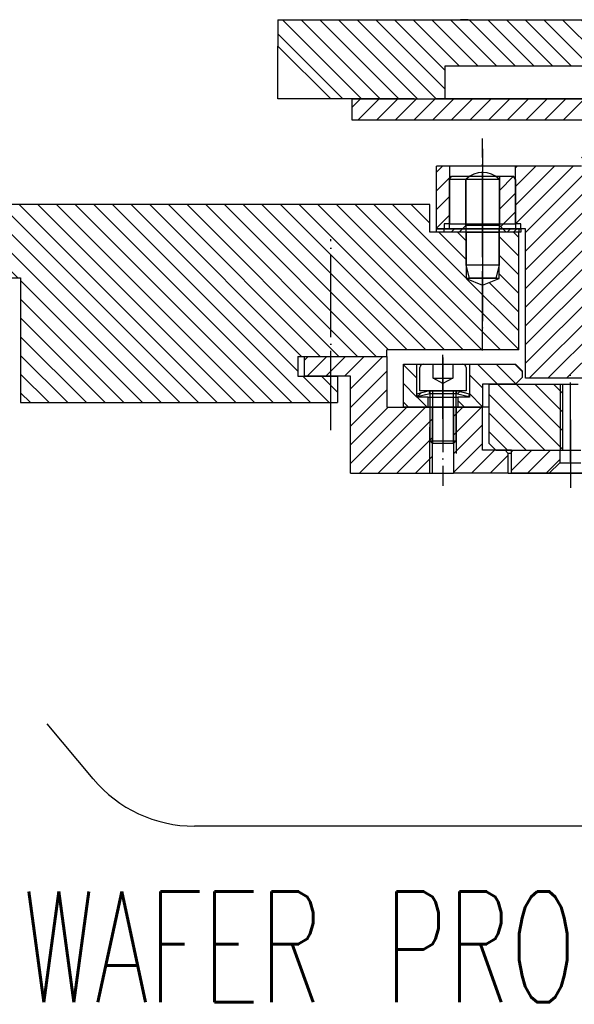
# Model space of a CAD drawing. Extents: x -1765 to 4890, y -3481 to 1222.
# Tile 76 of 98: x 4085 to 4169, y -2591 to -2442. Entities that reach past the tile are written whole.
import ezdxf

# ---------------------------------------------------------------- set-up
doc = ezdxf.new("R2010")
doc.units = 0
doc.linetypes.add('DASHED', pattern=[15, 7, -8])
doc.linetypes.add('DOT_CENTER', pattern=[14, 12, -1, 0, -1])
doc.layers.add('1', color=7, linetype='CONTINUOUS')
doc.styles.add('CONVERTER_1', font='txt.shx', dxfattribs={"width": 0.63})
pattern_1 = [(45, (0, 0), (-1.4142136, 1.4142136), [])]
pattern_2 = [(135, (0, 0), (-1.4142136, -1.4142136), [])]

# ---------------------------------------------------------------- blocks, each defined once
blk = doc.blocks.new('TEXT__469', base_point=(3686.93, -2611.06))
at = {"layer": '1', "color": 1, "linetype": 'CONTINUOUS'}
for p, q in [((4096, -2556.75), (4089.03, -2548.43)), ((4275, -2563.91), (4111.34, -2563.91))]:
    blk.add_line(p, q, dxfattribs=at)
blk.add_arc((4111.34, -2543.91), 20, -140.0612, -90, dxfattribs=at)
at = {"layer": '1', "color": 1, "style": 'CONVERTER_1', "width": 0.63}
blk.add_text('WAFER PROBER INTERFACE WITH POGO TOWER', height=16.8, dxfattribs=at).set_placement((4085.35, -2590.59))
blk = doc.blocks.new('SPRING_WASHER__473', base_point=(4145, -2499.55))
at = {"layer": '1', "linetype": 'CONTINUOUS'}
h = blk.add_hatch(dxfattribs=at)
h.set_pattern_fill('USER', color=3, scale=2, angle=45, pattern_type=0)
h.set_pattern_definition(pattern_1)
h.paths.add_polyline_path([(4146.9, -2497.98), (4147, -2498.36), (4145.1, -2498.84), (4145, -2498.45)])
h = blk.add_hatch(dxfattribs=at)
h.set_pattern_fill('USER', color=3, scale=2, angle=45, pattern_type=0)
h.set_pattern_definition(pattern_1)
h.paths.add_polyline_path([(4153, -2498.45), (4152.9, -2498.84), (4151, -2498.36), (4151.1, -2497.98)])
at = {"layer": '1', "color": 3, "linetype": 'CONTINUOUS'}
for p, q in [((4146.9, -2497.98), (4145, -2498.45)), ((4147, -2498.36), (4146.9, -2497.98)), ((4146.9, -2497.98), (4149, -2497.98)), ((4149, -2497.98), (4151.1, -2497.98)), ((4151.1, -2497.98), (4151, -2498.36)), ((4153, -2498.45), (4151.1, -2497.98)), ((4145, -2498.45), (4145.1, -2498.84)), ((4145.1, -2498.84), (4147, -2498.36)), ((4147, -2498.36), (4149, -2498.36)), ((4149, -2498.36), (4151, -2498.36)), ((4151, -2498.36), (4152.9, -2498.84)), ((4152.9, -2498.84), (4153, -2498.45))]:
    blk.add_line(p, q, dxfattribs=at)
at = {"layer": '1', "color": 3, "linetype": 'DOT_CENTER'}
blk.add_line((4149, -2497.14), (4149, -2499.55), dxfattribs=at)
blk = doc.blocks.new('SCREW_M4__474', base_point=(4145.5, -2510.45))
at = {"layer": '1', "color": 1, "linetype": 'DOT_CENTER'}
for p, q in [((4149, -2492.94), (4149, -2495.25)), ((4149, -2495.25), (4149, -2506.45))]:
    blk.add_line(p, q, dxfattribs=at)
at = {"layer": '1', "color": 7, "linetype": 'CONTINUOUS'}
for p, q in [((4145.5, -2497.95), (4145.5, -2494.45)), ((4146, -2493.95), (4147.5, -2493.95)), ((4147.5, -2493.95), (4150.5, -2493.95)), ((4150.5, -2493.95), (4152, -2493.95)), ((4152.5, -2494.45), (4152.5, -2497.95)), ((4147, -2497.95), (4145.5, -2497.95)), ((4147, -2497.95), (4147, -2500.45)), ((4147.4, -2497.95), (4147, -2497.95)), ((4150.6, -2497.95), (4147.4, -2497.95)), ((4151, -2497.95), (4150.6, -2497.95)), ((4151, -2500.45), (4151, -2497.95)), ((4152.5, -2497.95), (4151, -2497.95)), ((4147, -2500.45), (4147, -2505.55)), ((4151, -2505.55), (4151, -2500.45)), ((4147.4, -2505.95), (4147, -2505.55)), ((4147, -2505.55), (4151, -2505.55)), ((4151, -2505.55), (4150.6, -2505.95)), ((4150.6, -2505.95), (4147.4, -2505.95))]:
    blk.add_line(p, q, dxfattribs=at)
at = {"layer": '1', "color": 1, "linetype": 'DASHED'}
for p, q in [((4147.5, -2496.05), (4147.5, -2493.95)), ((4150.5, -2493.95), (4150.5, -2496.05)), ((4149, -2496.85), (4147.5, -2496.05)), ((4147.5, -2496.05), (4150.5, -2496.05)), ((4150.5, -2496.05), (4149, -2496.85)), ((4147.4, -2497.95), (4147.4, -2500.45)), ((4150.6, -2500.45), (4150.6, -2497.95)), ((4147.4, -2500.45), (4147.4, -2505.95)), ((4150.6, -2505.95), (4150.6, -2500.45))]:
    blk.add_line(p, q, dxfattribs=at)
at = {"layer": '1', "color": 7, "linetype": 'CONTINUOUS'}
for centre, start, end in [((4146, -2494.45), 90, 180), ((4152, -2494.45), 0, 90)]:
    blk.add_arc(centre, 0.5, start, end, dxfattribs=at)
blk = doc.blocks.new('CLAMP_PC__475', base_point=(4143, -2502.2))
at = {"layer": '1', "linetype": 'CONTINUOUS'}
h = blk.add_hatch(dxfattribs=at)
h.set_pattern_fill('USER', color=1, scale=2, angle=135, pattern_type=0)
h.set_pattern_definition(pattern_2)
h.paths.add_polyline_path([(4145, -2493.95), (4145, -2498.95), (4146.75, -2498.95), (4146.75, -2500.45), (4143, -2500.45), (4143, -2493.95)])
h = blk.add_hatch(dxfattribs=at)
h.set_pattern_fill('USER', color=1, scale=2, angle=135, pattern_type=0)
h.set_pattern_definition(pattern_2)
h.paths.add_polyline_path([(4160, -2493.95), (4161, -2494.95), (4161, -2495.95), (4160, -2496.95), (4155, -2496.95), (4155, -2500.45), (4151.25, -2500.45), (4151.25, -2498.95), (4153, -2498.95), (4153, -2493.95)])
at = {"layer": '1', "color": 1, "linetype": 'DOT_CENTER'}
blk.add_line((4149, -2502.2), (4149, -2492.53), dxfattribs=at)
at = {"layer": '1', "color": 1, "linetype": 'CONTINUOUS'}
for p, q in [((4143, -2500.45), (4143, -2493.95)), ((4143, -2493.95), (4145, -2493.95)), ((4145, -2493.95), (4145, -2498.95)), ((4145, -2493.95), (4153, -2493.95)), ((4153, -2493.95), (4153, -2498.95)), ((4153, -2493.95), (4160, -2493.95)), ((4161, -2494.95), (4160, -2493.95)), ((4161, -2494.95), (4161, -2495.95)), ((4160, -2496.95), (4161, -2495.95)), ((4160, -2496.95), (4155, -2496.95)), ((4155, -2496.95), (4155, -2500.45)), ((4146.75, -2498.95), (4145, -2498.95)), ((4146.75, -2500.45), (4146.75, -2498.95)), ((4146.75, -2498.95), (4151.25, -2498.95)), ((4153, -2498.95), (4151.25, -2498.95)), ((4151.25, -2498.95), (4151.25, -2500.45)), ((4146.75, -2500.45), (4143, -2500.45)), ((4151.25, -2500.45), (4146.75, -2500.45)), ((4155, -2500.45), (4151.25, -2500.45))]:
    blk.add_line(p, q, dxfattribs=at)
at = {"layer": '1'}
for name, p in [('SCREW_M4__474', (4145.5, -2510.45)), ('SPRING_WASHER__473', (4145, -2499.55))]:
    blk.add_blockref(name, p, dxfattribs=at)
blk = doc.blocks.new('PCC_S__476', base_point=(4128, -2511.75))
at = {"layer": '1', "linetype": 'CONTINUOUS'}
h = blk.add_hatch(dxfattribs=at)
h.set_pattern_fill('USER', color=3, scale=2, angle=45, pattern_type=0)
h.set_pattern_definition(pattern_1)
h.paths.add_polyline_path([(4147.4, -2500.45), (4140.5, -2500.45), (4140.5, -2492.75), (4128, -2492.75), (4128, -2495.75), (4135, -2495.75), (4135, -2510.45), (4147.4, -2510.45)])
h = blk.add_hatch(dxfattribs=at)
h.set_pattern_fill('USER', color=3, scale=2, angle=45, pattern_type=0)
h.set_pattern_definition(pattern_1)
h.paths.add_polyline_path([(4155, -2500.45), (4155, -2506.95), (4158.4, -2506.95), (4158.9, -2507.45), (4158.9, -2510.45), (4150.6, -2510.45), (4150.6, -2500.45)])
at = {"layer": '1', "color": 3, "linetype": 'DOT_CENTER'}
for p, q in [((4132, -2503.92), (4132, -2480.61)), ((4149, -2495.25), (4149, -2512.34))]:
    blk.add_line(p, q, dxfattribs=at)
at = {"layer": '1', "color": 3, "linetype": 'CONTINUOUS'}
for p, q in [((4128, -2495.75), (4128, -2492.75)), ((4128, -2492.75), (4140.5, -2492.75)), ((4140.5, -2492.75), (4140.5, -2500.45)), ((4135, -2495.75), (4128, -2495.75)), ((4135, -2510.45), (4135, -2495.75)), ((4140.5, -2500.45), (4147.4, -2500.45)), ((4147.4, -2500.45), (4150.6, -2500.45)), ((4147.4, -2510.45), (4147.4, -2500.45)), ((4150.6, -2500.45), (4155, -2500.45)), ((4150.6, -2500.45), (4150.6, -2510.45)), ((4155, -2506.95), (4155, -2500.45)), ((4156, -2500.45), (4155, -2500.45)), ((4158.4, -2506.95), (4155, -2506.95)), ((4158.4, -2506.95), (4158.9, -2507.45)), ((4159.4, -2506.95), (4158.4, -2506.95)), ((4159.4, -2507.45), (4158.9, -2507.45)), ((4158.9, -2510.45), (4158.9, -2507.45)), ((4135, -2510.45), (4147.4, -2510.45)), ((4147.4, -2510.45), (4150.6, -2510.45)), ((4158.9, -2510.45), (4150.6, -2510.45)), ((4158.9, -2510.45), (4401.1, -2510.45))]:
    blk.add_line(p, q, dxfattribs=at)
at = {"layer": '1', "color": 3, "linetype": 'DASHED'}
for p, q in [((4147, -2510.45), (4147, -2500.45)), ((4151, -2500.45), (4151, -2510.45))]:
    blk.add_line(p, q, dxfattribs=at)
at = {"layer": '1'}
blk.add_blockref('CLAMP_PC__475', (4143, -2502.2), dxfattribs=at)
blk = doc.blocks.new('PIN_IR__477', base_point=(4152.5, -2484.29))
at = {"layer": '1', "color": 6, "linetype": 'DOT_CENTER'}
blk.add_line((4155, -2461.3), (4155, -2489.29), dxfattribs=at)
at = {"layer": '1', "color": 6, "linetype": 'CONTINUOUS'}
for p, q in [((4152.5, -2465.92), (4157.5, -2465.92)), ((4152.5, -2478.92), (4152.5, -2465.92)), ((4157.5, -2465.92), (4157.5, -2478.92)), ((4153, -2480.92), (4152.5, -2478.92)), ((4157.5, -2478.92), (4152.5, -2478.92)), ((4157.5, -2478.92), (4157, -2480.92)), ((4157, -2480.92), (4153, -2480.92))]:
    blk.add_line(p, q, dxfattribs=at)
blk.add_arc((4155, -2468.54), 3.63, 46.3972, 133.6028, dxfattribs=at)
blk = doc.blocks.new('INSERT_RING_TSK__478', base_point=(4128, -2518.75))
at = {"layer": '1', "linetype": 'CONTINUOUS'}
h = blk.add_hatch(dxfattribs=at)
h.set_pattern_fill('USER', scale=2, angle=135, pattern_type=0)
h.set_pattern_definition(pattern_2)
h.paths.add_polyline_path([(4147, -2469.75), (4147, -2473.95), (4152.5, -2473.95), (4152.5, -2480.95), (4155, -2481.95), (4157.5, -2480.95), (4157.5, -2473.95), (4160.5, -2473.95), (4160.5, -2491.75), (4140.5, -2491.75), (4140.5, -2492.75), (4127, -2492.75), (4127, -2495.75), (4133, -2495.75), (4133, -2499.75), (4085, -2499.75), (4085, -2480.85), (4070, -2480.85), (4070, -2469.75)])
at = {"layer": '1', "color": 7, "linetype": 'CONTINUOUS'}
for p, q in [((4147, -2469.75), (4070, -2469.75)), ((4147, -2473.95), (4147, -2469.75)), ((4152.5, -2473.95), (4147, -2473.95)), ((4152.5, -2473.95), (4157.5, -2473.95)), ((4152.5, -2473.95), (4152.5, -2480.95)), ((4157.5, -2480.95), (4157.5, -2473.95)), ((4160.5, -2473.95), (4157.5, -2473.95)), ((4160.5, -2491.75), (4160.5, -2473.95)), ((4070, -2480.85), (4085, -2480.85)), ((4085, -2480.85), (4085, -2499.75)), ((4157.5, -2480.95), (4152.5, -2480.95)), ((4152.5, -2480.95), (4155, -2481.95)), ((4155, -2481.95), (4157.5, -2480.95)), ((4140.5, -2492.75), (4140.5, -2491.75)), ((4160.5, -2491.75), (4140.5, -2491.75)), ((4127, -2492.75), (4140.5, -2492.75)), ((4127, -2492.75), (4127, -2495.75)), ((4127, -2495.75), (4133, -2495.75)), ((4133, -2495.75), (4133, -2499.75)), ((4085, -2499.75), (4133, -2499.75))]:
    blk.add_line(p, q, dxfattribs=at)
at = {"layer": '1', "color": 7, "linetype": 'DOT_CENTER'}
for p, q in [((4155, -2491.84), (4155, -2473.23)), ((4132, -2489.38), (4132, -2474.99))]:
    blk.add_line(p, q, dxfattribs=at)
at = {"layer": '1'}
blk.add_blockref('PIN_IR__477', (4152.5, -2484.29), dxfattribs=at)
blk = doc.blocks.new('TSK_APM90__507', base_point=(4020, -2520.16))
at = {"layer": '1'}
for name, p in [('INSERT_RING_TSK__478', (4128, -2518.75)), ('PCC_S__476', (4128, -2511.75))]:
    blk.add_blockref(name, p, dxfattribs=at)
blk = doc.blocks.new('DUTBD__510', base_point=(4339.04, -3293.92))
at = {"layer": '1', "linetype": 'CONTINUOUS'}
h = blk.add_hatch(dxfattribs=at)
h.set_pattern_fill('USER', color=3, scale=2, angle=45, pattern_type=0)
h.set_pattern_definition(pattern_1)
h.paths.add_polyline_path([(4225, -2453.75), (4225, -2456.95), (4135.22, -2456.95), (4135.22, -2453.75)])
at = {"layer": '1', "color": 3, "linetype": 'CONTINUOUS'}
for p, q in [((4135.22, -2456.95), (4135.22, -2453.75)), ((4135.22, -2453.75), (4225, -2453.75)), ((4225, -2456.95), (4135.22, -2456.95))]:
    blk.add_line(p, q, dxfattribs=at)
blk = doc.blocks.new('SV_DUT_BO_STIFFENER__511', base_point=(4483.82, -3290.72))
at = {"layer": '1', "linetype": 'CONTINUOUS'}
h = blk.add_hatch(dxfattribs=at)
h.set_pattern_fill('USER', color=1, scale=2, angle=135, pattern_type=0)
h.set_pattern_definition(pattern_2)
h.paths.add_polyline_path([(4124, -2445.75), (4124, -2441.75), (4137.63, -2441.75), (4152.82, -2441.75), (4151.63, -2441.75), (4209.91, -2441.75), (4225, -2441.75), (4225, -2453.75), (4224, -2453.75), (4224, -2452.25), (4183.32, -2452.25), (4183.32, -2453.75), (4175.92, -2453.75), (4175.92, -2448.75), (4149.32, -2448.75), (4149.32, -2453.75), (4148.03, -2453.75), (4144.63, -2453.75), (4132, -2453.75)])
at = {"layer": '1', "color": 1, "linetype": 'CONTINUOUS'}
for p, q in [((4124, -2441.75), (4124, -2445.75)), ((4124, -2441.75), (4137.63, -2441.75)), ((4137.63, -2441.75), (4152.82, -2441.75)), ((4151.63, -2441.75), (4209.91, -2441.75)), ((4152.82, -2441.75), (4151.63, -2441.75)), ((4132, -2453.75), (4124, -2445.75)), ((4124, -2453.75), (4124, -2445.75)), ((4149.32, -2448.75), (4175.92, -2448.75)), ((4149.32, -2453.75), (4149.32, -2448.75)), ((4132, -2453.75), (4124, -2453.75)), ((4144.63, -2453.75), (4132, -2453.75)), ((4144.63, -2453.75), (4148.03, -2453.75)), ((4149.32, -2453.75), (4148.03, -2453.75)), ((4175.92, -2453.75), (4149.32, -2453.75))]:
    blk.add_line(p, q, dxfattribs=at)
at = {"layer": '1'}
blk.add_blockref('DUTBD__510', (4339.04, -3293.92), dxfattribs=at)
blk = doc.blocks.new('ISOLATOR_SCR__513', base_point=(4358.82, -3308.42))
at = {"layer": '1', "linetype": 'CONTINUOUS'}
h = blk.add_hatch(dxfattribs=at)
h.set_pattern_fill('USER', color=1, scale=2, angle=45, pattern_type=0)
h.set_pattern_definition([(45, (80.3578, 438.57), (-1.4142136, 1.4142136), [])])
h.paths.add_polyline_path([(4160, -2465.97), (4160, -2473.45), (4160.8, -2473.45), (4160.8, -2473.95), (4158.55, -2473.95), (4157.55, -2472.95), (4157.55, -2465.45), (4159.7, -2465.45)])
at = {"layer": '1', "color": 1, "linetype": 'DOT_CENTER'}
for p, q in [((4155, -2464.35), (4155, -2465.95)), ((4155, -2465.45), (4155, -2465.97)), ((4155, -2465.97), (4155, -2472.95)), ((4155, -2472.95), (4155, -2473.95)), ((4155, -2474.45), (4155, -2477.42))]:
    blk.add_line(p, q, dxfattribs=at)
at = {"layer": '1', "color": 1, "linetype": 'CONTINUOUS'}
for p, q in [((4150, -2465.97), (4150.3, -2465.45)), ((4150, -2473.45), (4150, -2465.97)), ((4155, -2465.97), (4150, -2465.97)), ((4150.3, -2465.45), (4152.45, -2465.45)), ((4152.45, -2465.45), (4155, -2465.45)), ((4155, -2465.45), (4157.55, -2465.45)), ((4155, -2465.97), (4155, -2465.45)), ((4155, -2472.95), (4155, -2465.97)), ((4157.55, -2465.45), (4159.7, -2465.45)), ((4157.55, -2465.45), (4157.55, -2472.95)), ((4160, -2465.97), (4159.7, -2465.45)), ((4160, -2465.97), (4160, -2473.45)), ((4149.2, -2473.45), (4150, -2473.45)), ((4149.2, -2473.95), (4149.2, -2473.45)), ((4151.45, -2473.95), (4149.2, -2473.95)), ((4155, -2473.45), (4150, -2473.45)), ((4155, -2473.95), (4151.45, -2473.95)), ((4155, -2473.95), (4155, -2472.95)), ((4157.55, -2472.95), (4155, -2472.95)), ((4158.55, -2473.95), (4155, -2473.95)), ((4158.55, -2473.95), (4157.55, -2472.95)), ((4160.8, -2473.95), (4158.55, -2473.95)), ((4160, -2473.45), (4160.8, -2473.45)), ((4160.8, -2473.45), (4160.8, -2473.95))]:
    blk.add_line(p, q, dxfattribs=at)
at = {"layer": '1', "color": 1, "linetype": 'DASHED'}
for p, q in [((4152.45, -2472.95), (4152.45, -2465.45)), ((4152.45, -2472.95), (4151.45, -2473.95)), ((4155, -2472.95), (4152.45, -2472.95))]:
    blk.add_line(p, q, dxfattribs=at)
blk = doc.blocks.new('ISO_PLATE_POGOTOWER__516', base_point=(4143, -2481.02))
at = {"layer": '1', "linetype": 'CONTINUOUS'}
h = blk.add_hatch(dxfattribs=at)
h.set_pattern_fill('USER', color=3, scale=2, angle=45, pattern_type=0)
h.set_pattern_definition(pattern_1)
h.paths.add_polyline_path([(4152.5, -2473.45), (4148, -2473.45), (4148, -2473.95), (4152.5, -2473.95)])
h = blk.add_hatch(dxfattribs=at)
h.set_pattern_fill('USER', color=3, scale=2, angle=45, pattern_type=0)
h.set_pattern_definition(pattern_1)
h.paths.add_polyline_path([(4160.5, -2473.45), (4157.5, -2473.45), (4157.5, -2473.95), (4160.5, -2473.95)])
at = {"layer": '1', "color": 3, "linetype": 'DOT_CENTER'}
blk.add_line((4155, -2470.23), (4155, -2477.98), dxfattribs=at)
at = {"layer": '1', "color": 3, "linetype": 'CONTINUOUS'}
for p, q in [((4148, -2473.95), (4148, -2473.45)), ((4148, -2473.45), (4152.5, -2473.45)), ((4152.5, -2473.95), (4148, -2473.95)), ((4152.5, -2473.45), (4157.5, -2473.45)), ((4152.5, -2473.95), (4152.5, -2473.45)), ((4157.5, -2473.95), (4152.5, -2473.95)), ((4157.5, -2473.45), (4160.5, -2473.45)), ((4157.5, -2473.95), (4157.5, -2473.45)), ((4160.5, -2473.95), (4157.5, -2473.95)), ((4160.5, -2473.45), (4160.5, -2473.95))]:
    blk.add_line(p, q, dxfattribs=at)
blk = doc.blocks.new('SV_POGOTOWER__543', base_point=(4583.82, -3337.48))
at = {"layer": '1', "linetype": 'CONTINUOUS'}
h = blk.add_hatch(dxfattribs=at)
h.set_pattern_fill('USER', color=4, scale=2, angle=45, pattern_type=0)
h.set_pattern_definition(pattern_1)
h.paths.add_polyline_path([(4180.24, -2459.95), (4170, -2459.95), (4170, -2463.95), (4160, -2463.95), (4160, -2472.65), (4160.8, -2472.65), (4160.8, -2473.45), (4161.5, -2473.45), (4161.5, -2496.05), (4171.6, -2496.05), (4171.6, -2503.95), (4173.6, -2503.95), (4173.6, -2499.95), (4173.6, -2497.95), (4174.4, -2497.45), (4175.2, -2497.95), (4175.2, -2499.95), (4175.2, -2503.95), (4180.24, -2503.95), (4180.24, -2496.75), (4180.94, -2496.25), (4181.64, -2496.75), (4181.64, -2503.95), (4185.32, -2503.95), (4185.32, -2496.75), (4186.02, -2496.25), (4186.72, -2496.75), (4186.72, -2503.95), (4190.4, -2503.95), (4190.4, -2496.75), (4191.1, -2496.25), (4191.8, -2496.75), (4191.8, -2503.95), (4196.38, -2503.95), (4196.38, -2496.75), (4197.08, -2496.25), (4197.78, -2496.75), (4197.78, -2503.95), (4198.28, -2503.95), (4198.28, -2459.95), (4197.78, -2459.95), (4197.78, -2466.75), (4197.08, -2467.25), (4196.38, -2466.75), (4196.38, -2459.95), (4191.8, -2459.95), (4191.8, -2466.75), (4191.1, -2467.25), (4190.4, -2466.75), (4190.4, -2459.95), (4186.72, -2459.95), (4186.72, -2466.75), (4186.02, -2467.25), (4185.32, -2466.75), (4185.32, -2459.95), (4181.64, -2459.95), (4181.64, -2466.75), (4180.94, -2467.25), (4180.24, -2466.75)])
h = blk.add_hatch(dxfattribs=at)
h.set_pattern_fill('USER', color=4, scale=2, angle=45, pattern_type=0)
h.set_pattern_definition(pattern_1)
h.paths.add_polyline_path([(4150, -2463.95), (4148, -2463.95), (4148, -2473.45), (4149.2, -2473.45), (4149.2, -2472.65), (4150, -2472.65)])
at = {"layer": '1', "color": 4, "linetype": 'DOT_CENTER'}
blk.add_line((4155, -2476.71), (4155, -2459.75), dxfattribs=at)
at = {"layer": '1', "color": 4, "linetype": 'CONTINUOUS'}
for p, q in [((4150, -2463.95), (4148, -2463.95)), ((4148, -2473.45), (4148, -2463.95)), ((4150, -2463.95), (4150, -2472.65)), ((4157.5, -2463.95), (4150, -2463.95)), ((4160, -2463.95), (4157.5, -2463.95)), ((4160, -2472.65), (4160, -2463.95)), ((4170, -2463.95), (4160, -2463.95)), ((4149.2, -2472.65), (4149.2, -2473.45)), ((4150, -2472.65), (4149.2, -2472.65)), ((4150, -2472.65), (4160, -2472.65)), ((4160.8, -2472.65), (4160, -2472.65)), ((4160.8, -2473.45), (4160.8, -2472.65)), ((4149.2, -2473.45), (4148, -2473.45)), ((4158.5, -2473.45), (4149.2, -2473.45)), ((4160.8, -2473.45), (4158.5, -2473.45)), ((4161.5, -2473.45), (4160.8, -2473.45)), ((4161.5, -2496.05), (4161.5, -2473.45)), ((4171.6, -2496.05), (4161.5, -2496.05))]:
    blk.add_line(p, q, dxfattribs=at)
at = {"layer": '1'}
for name, p in [('ISO_PLATE_POGOTOWER__516', (4143, -2481.02)), ('ISOLATOR_SCR__513', (4358.82, -3308.42))]:
    blk.add_blockref(name, p, dxfattribs=at)
blk = doc.blocks.new('PC_STIFF_S__545', base_point=(4692.14, -3662.95))
at = {"layer": '1', "linetype": 'CONTINUOUS'}
h = blk.add_hatch(dxfattribs=at)
h.set_pattern_fill('USER', color=5, scale=2, angle=135, pattern_type=0)
h.set_pattern_definition(pattern_2)
h.paths.add_polyline_path([(4156, -2496.95), (4167.1, -2496.95), (4167.1, -2506.95), (4157, -2506.95), (4156, -2505.95)])
at = {"layer": '1', "color": 5, "linetype": 'DOT_CENTER'}
blk.add_line((4168.3, -2508.71), (4168.3, -2495.26), dxfattribs=at)
at = {"layer": '1', "color": 5, "linetype": 'CONTINUOUS'}
for p, q in [((4156, -2496.95), (4167.1, -2496.95)), ((4156, -2505.95), (4156, -2496.95)), ((4166.8, -2506.95), (4166.8, -2496.95)), ((4167.1, -2496.95), (4167.1, -2506.95)), ((4167.1, -2496.95), (4169.5, -2496.95)), ((4157, -2506.95), (4156, -2505.95)), ((4157, -2506.95), (4167.1, -2506.95)), ((4167.1, -2506.95), (4169.5, -2506.95))]:
    blk.add_line(p, q, dxfattribs=at)
blk = doc.blocks.new('SV_PROBECARD__546', base_point=(4703.59, -3362.45))
at = {"layer": '1', "linetype": 'CONTINUOUS'}
h = blk.add_hatch(dxfattribs=at)
h.set_pattern_fill('USER', color=1, scale=2, angle=45, pattern_type=0)
h.set_pattern_definition(pattern_1)
h.paths.add_polyline_path([(4166.7, -2506.95), (4159.4, -2506.95), (4159.4, -2510.45), (4165.1, -2510.45), (4166.7, -2508.85)])
at = {"layer": '1', "color": 1, "linetype": 'DOT_CENTER'}
blk.add_line((4168.3, -2502.38), (4168.3, -2512.65), dxfattribs=at)
at = {"layer": '1', "color": 1, "linetype": 'CONTINUOUS'}
for p, q in [((4159.4, -2506.95), (4166.7, -2506.95)), ((4159.4, -2510.45), (4159.4, -2506.95)), ((4166.7, -2506.95), (4169.9, -2506.95)), ((4166.7, -2506.95), (4166.7, -2508.85)), ((4166.7, -2508.85), (4165.1, -2510.45)), ((4166.7, -2508.85), (4169.9, -2508.85)), ((4165.1, -2510.45), (4159.4, -2510.45)), ((4171.5, -2510.45), (4165.1, -2510.45))]:
    blk.add_line(p, q, dxfattribs=at)
at = {"layer": '1'}
blk.add_blockref('PC_STIFF_S__545', (4692.14, -3662.95), dxfattribs=at)
blk = doc.blocks.new('SIDE_VIEW__547', base_point=(4260.55, -3345.86))
at = {"layer": '1'}
for name, p in [('SV_DUT_BO_STIFFENER__511', (4483.82, -3290.72)), ('SV_POGOTOWER__543', (4583.82, -3337.48)), ('SV_PROBECARD__546', (4703.59, -3362.45))]:
    blk.add_blockref(name, p, dxfattribs=at)
blk = doc.blocks.new('WPIF_TSK__548', base_point=(4317.82, -3712.74))
at = {"layer": '1'}
for name, p in [('TEXT__469', (3686.93, -2611.06)), ('TSK_APM90__507', (4020, -2520.16)), ('SIDE_VIEW__547', (4260.55, -3345.86))]:
    blk.add_blockref(name, p, dxfattribs=at)
blk = doc.blocks.new('C-E2803-62282-1S11B__549', base_point=(4280, -2449.25))
at = {"layer": '1'}
blk.add_blockref('WPIF_TSK__548', (4317.82, -3712.74), dxfattribs=at)

msp = doc.modelspace()

# ---------------------------------------------------------------- block references
at = {"layer": '1'}
msp.add_blockref('C-E2803-62282-1S11B__549', (4280, -2449.25), dxfattribs=at)

doc.saveas('drawing.dxf')
